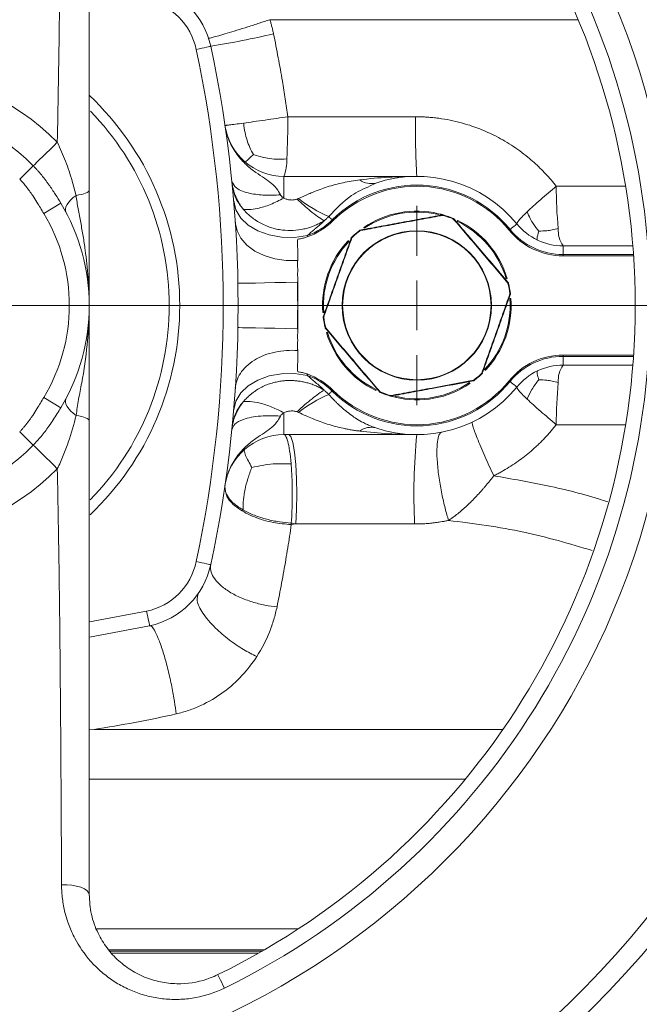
# Model space of a CAD drawing. Header units: millimetres. Extents: x -78 to 912, y -456 to 879.
# Tile 24 of 27: x 795 to 858, y 599 to 698. Entities that reach past the tile are written whole.
import ezdxf

# ---------------------------------------------------------------- set-up
doc = ezdxf.new("R2010")
doc.units = ezdxf.units.MM

# ---------------------------------------------------------------- blocks, each defined once
blk = doc.blocks.new('SW_CENTERMARKSYMBOL_5')
at = {"color": 0, "linetype": 'Continuous', "lineweight": 0}
for p, q in [((0, 5), (0, 10.023)), ((0, 0), (0, 2.5)), ((-5, 0), (-10.023, 0)), ((0, 0), (-2.5, 0)), ((0, 0), (2.5, 0)), ((0, 0), (0, -2.5)), ((5, 0), (10.023, 0)), ((0, -5), (0, -10.023))]:
    blk.add_line(p, q, dxfattribs=at)
blk = doc.blocks.new('SW_CENTERMARKSYMBOL_7')
at = {"color": 0, "linetype": 'Continuous', "lineweight": 0}
blk.add_line((5, 0), (102.5, 0), dxfattribs=at)

msp = doc.modelspace()

# ---------------------------------------------------------------- linework, layer by layer
at = {"color": 8, "linetype": 'Continuous', "lineweight": 15}
for p, q in [((820.415, 698.079), (851.475, 698.079)), ((849.263, 681.307), (856.247, 681.307)), ((849.944, 674.429), (857.039, 674.429)), ((857.039, 664.186), (849.944, 664.186)), ((856.247, 657.307), (849.263, 657.307)), ((802.239, 637.442), (807.993, 638.528)), ((802.716, 626.628), (802.214, 626.594)), ((843.886, 626.628), (802.716, 626.628)), ((802.213, 621.628), (840.107, 621.628)), ((802.937, 606.55), (823.281, 606.55)), ((804.163, 604.429), (819.84, 604.429))]:
    msp.add_line(p, q, dxfattribs=at)
at = {"color": 7, "linetype": 'Continuous', "lineweight": 15}
for p, q in [((822.228, 688.307), (835.098, 688.307)), ((795.215, 682.029), (796.584, 683.369)), ((821.828, 680.123), (821.828, 682.307)), ((821.828, 682.307), (835.214, 682.307)), ((831.073, 681.63), (830.51, 681.338)), ((797.647, 678.571), (799.362, 679.6)), ((826.77, 677.834), (826.684, 677.92)), ((824.206, 676.347), (824.169, 676.205)), ((828.641, 676.167), (828.675, 676.13)), ((844.517, 676.886), (844.611, 676.963)), ((849.944, 675.307), (849.944, 674.429)), ((849.944, 675.307), (856.973, 675.307)), ((849.944, 674.429), (849.944, 674.307)), ((857.047, 674.307), (849.944, 674.307)), ((823.214, 671.76), (823.214, 671.648)), ((823.214, 671.648), (823.214, 669.307)), ((844.316, 672.027), (844.22, 671.999)), ((823.214, 669.307), (823.214, 666.966)), ((823.193, 666.969), (823.214, 666.966)), ((823.214, 666.966), (823.214, 666.855)), ((849.944, 664.307), (857.047, 664.307)), ((849.944, 664.307), (849.944, 664.186)), ((849.944, 664.186), (849.944, 663.307)), ((856.973, 663.307), (849.944, 663.307)), ((824.169, 662.41), (824.206, 662.268)), ((844.611, 661.652), (844.517, 661.728)), ((826.684, 660.695), (826.77, 660.781)), ((832.574, 660.234), (832.56, 660.186)), ((799.362, 659.015), (797.647, 660.044)), ((821.828, 656.307), (821.828, 658.492)), ((796.584, 655.246), (795.215, 656.585)), ((835.214, 656.307), (821.828, 656.307)), ((823.024, 647.307), (822.569, 647.24)), ((834.997, 647.307), (823.024, 647.307)), ((808.306, 637.061), (802.241, 635.922)), ((804.271, 604.307), (819.63, 604.307)), ((819.281, 604.107), (804.424, 604.107))]:
    msp.add_line(p, q, dxfattribs=at)
at = {"color": 7, "linetype": 'Continuous', "lineweight": 15, "flags": 128}
for points in [[(812.993, 695.087), (813.279, 695.148), (813.554, 695.207), (813.808, 695.261), (814.03, 695.308), (814.213, 695.347), (814.348, 695.376), (814.432, 695.394), (814.46, 695.4)], [(796.584, 683.369), (796.73, 683.511), (796.945, 683.722), (797.219, 683.991), (797.542, 684.306), (797.897, 684.654), (798.271, 685.02), (798.645, 685.386), (799.004, 685.737)], [(799.869, 678.703), (799.818, 678.863), (799.822, 679.047), (799.88, 679.251), (799.991, 679.47), (800.153, 679.699), (800.361, 679.932), (800.61, 680.164), (800.895, 680.389)], [(800.895, 680.389), (801.18, 680.431), (801.439, 680.481), (801.667, 680.539), (801.859, 680.603), (802.012, 680.673), (802.123, 680.747), (802.191, 680.823), (802.214, 680.901)], [(816.77, 679.827), (816.99, 678.934), (817.487, 678.108), (818.238, 677.39), (819.205, 676.813), (820.342, 676.405), (821.596, 676.186), (822.904, 676.166), (824.206, 676.347)], [(826.684, 677.92), (826.636, 677.969), (826.589, 678.016), (826.544, 678.062), (826.5, 678.106), (826.459, 678.148), (826.419, 678.188), (826.381, 678.226), (826.346, 678.262)], [(837.409, 678.55), (837.409, 678.548), (837.407, 678.543), (837.405, 678.534), (837.402, 678.522), (837.399, 678.507), (837.395, 678.49), (837.391, 678.472), (837.386, 678.453)], [(837.821, 678.431), (837.825, 678.431), (837.829, 678.429), (837.833, 678.425), (837.837, 678.419), (837.841, 678.412), (837.846, 678.403), (837.85, 678.392), (837.854, 678.381)], [(837.854, 678.381), (837.857, 678.391), (837.859, 678.401), (837.862, 678.409), (837.864, 678.416), (837.865, 678.422), (837.867, 678.426), (837.867, 678.428), (837.868, 678.429)], [(838.889, 678.013), (838.893, 678.023), (838.897, 678.033), (838.9, 678.04), (838.903, 678.047), (838.905, 678.052), (838.907, 678.056), (838.908, 678.059), (838.908, 678.06)], [(816.935, 677.649), (817.105, 676.835), (817.499, 676.068), (818.103, 675.377), (818.891, 674.789), (819.835, 674.326), (820.898, 674.007), (822.039, 673.844), (823.214, 673.843)], [(829.866, 677.159), (829.867, 677.158), (829.87, 677.153), (829.876, 677.145), (829.883, 677.135), (829.891, 677.123), (829.901, 677.108), (829.911, 677.093), (829.922, 677.077)], [(838.889, 678.013), (838.899, 678.02), (838.908, 678.025), (838.917, 678.03), (838.925, 678.033), (838.932, 678.034), (838.938, 678.035), (838.942, 678.034), (838.945, 678.032)], [(839.297, 677.774), (839.305, 677.792), (839.313, 677.809), (839.321, 677.824), (839.327, 677.838), (839.333, 677.849), (839.337, 677.857), (839.339, 677.863), (839.34, 677.864)], [(844.611, 676.963), (844.765, 677.088), (844.901, 677.198), (845.018, 677.294), (845.116, 677.374), (845.192, 677.436), (845.248, 677.481), (845.281, 677.509), (845.293, 677.518)], [(828.616, 676.128), (828.618, 676.131), (828.622, 676.133), (828.627, 676.135), (828.634, 676.135), (828.643, 676.135), (828.653, 676.134), (828.664, 676.133), (828.675, 676.13)], [(829.523, 676.901), (829.52, 676.9), (829.517, 676.896), (829.515, 676.891), (829.513, 676.884), (829.512, 676.876), (829.511, 676.866), (829.511, 676.855), (829.511, 676.843)], [(828.307, 675.83), (828.308, 675.829), (828.312, 675.825), (828.319, 675.819), (828.328, 675.81), (828.339, 675.8), (828.352, 675.788), (828.365, 675.775), (828.38, 675.761)], [(817.194, 671.539), (817.309, 671.541), (817.65, 671.547), (818.205, 671.557), (818.951, 671.57), (819.86, 671.586), (820.897, 671.605), (822.022, 671.625), (823.193, 671.646)], [(844.392, 671.558), (844.4, 671.567), (844.406, 671.576), (844.412, 671.584), (844.416, 671.591), (844.419, 671.598), (844.421, 671.603), (844.421, 671.608), (844.419, 671.611)], [(844.591, 670.478), (844.601, 670.472), (844.611, 670.466), (844.619, 670.461), (844.626, 670.456), (844.631, 670.451), (844.634, 670.446), (844.636, 670.442), (844.635, 670.438)], [(844.588, 670.005), (844.607, 670.006), (844.626, 670.008), (844.643, 670.009), (844.658, 670.01), (844.671, 670.011), (844.68, 670.012), (844.685, 670.012), (844.687, 670.012)], [(825.74, 668.602), (825.742, 668.602), (825.747, 668.603), (825.757, 668.604), (825.769, 668.604), (825.784, 668.606), (825.801, 668.607), (825.82, 668.608), (825.839, 668.61)], [(825.792, 668.176), (825.791, 668.173), (825.793, 668.169), (825.796, 668.164), (825.801, 668.159), (825.808, 668.154), (825.816, 668.148), (825.826, 668.142), (825.836, 668.137)], [(817.194, 667.076), (817.309, 667.074), (817.65, 667.068), (818.205, 667.058), (818.951, 667.044), (819.86, 667.028), (820.897, 667.01), (822.022, 666.99), (823.193, 666.969)], [(826.008, 667.004), (826.006, 667.007), (826.006, 667.011), (826.008, 667.017), (826.011, 667.023), (826.015, 667.031), (826.021, 667.039), (826.028, 667.048), (826.035, 667.057)], [(816.77, 658.788), (816.99, 659.681), (817.487, 660.506), (818.238, 661.225), (819.205, 661.802), (820.342, 662.21), (821.596, 662.429), (822.904, 662.448), (824.206, 662.268)], [(841.752, 662.484), (841.763, 662.482), (841.774, 662.48), (841.784, 662.479), (841.793, 662.479), (841.8, 662.48), (841.805, 662.482), (841.809, 662.484), (841.811, 662.487)], [(841.752, 662.484), (841.759, 662.476), (841.766, 662.469), (841.772, 662.463), (841.777, 662.458), (841.781, 662.454), (841.784, 662.45), (841.786, 662.449), (841.786, 662.448)], [(842.048, 662.853), (842.062, 662.84), (842.075, 662.827), (842.088, 662.815), (842.099, 662.805), (842.108, 662.796), (842.115, 662.79), (842.119, 662.786), (842.12, 662.784)], [(840.505, 661.538), (840.516, 661.522), (840.526, 661.506), (840.536, 661.492), (840.545, 661.479), (840.552, 661.469), (840.557, 661.462), (840.56, 661.457), (840.561, 661.455)], [(840.916, 661.772), (840.916, 661.76), (840.916, 661.749), (840.915, 661.739), (840.914, 661.73), (840.912, 661.723), (840.91, 661.718), (840.907, 661.715), (840.904, 661.713)], [(840.916, 661.772), (840.922, 661.763), (840.928, 661.755), (840.934, 661.748), (840.938, 661.742), (840.941, 661.738), (840.944, 661.734), (840.946, 661.732), (840.946, 661.732)], [(845.293, 661.097), (845.281, 661.106), (845.248, 661.133), (845.192, 661.178), (845.116, 661.241), (845.018, 661.32), (844.901, 661.416), (844.765, 661.527), (844.611, 661.652)], [(826.346, 660.353), (826.381, 660.389), (826.419, 660.427), (826.459, 660.467), (826.5, 660.509), (826.544, 660.553), (826.589, 660.598), (826.636, 660.646), (826.684, 660.695)], [(831.087, 660.75), (831.088, 660.752), (831.091, 660.757), (831.095, 660.765), (831.1, 660.777), (831.107, 660.79), (831.114, 660.806), (831.122, 660.823), (831.131, 660.84)], [(831.482, 660.582), (831.485, 660.58), (831.489, 660.58), (831.495, 660.58), (831.502, 660.582), (831.51, 660.585), (831.519, 660.589), (831.528, 660.595), (831.539, 660.601)], [(832.574, 660.234), (832.577, 660.222), (832.582, 660.212), (832.586, 660.203), (832.59, 660.195), (832.594, 660.19), (832.598, 660.186), (832.602, 660.184), (832.606, 660.183)], [(799.869, 659.911), (799.818, 659.752), (799.822, 659.568), (799.88, 659.364), (799.991, 659.145), (800.153, 658.916), (800.361, 658.682), (800.61, 658.45), (800.895, 658.225)], [(833.041, 660.162), (833.037, 660.143), (833.032, 660.125), (833.028, 660.108), (833.025, 660.093), (833.022, 660.081), (833.02, 660.072), (833.018, 660.066), (833.018, 660.064)], [(800.895, 658.225), (801.18, 658.184), (801.439, 658.133), (801.667, 658.076), (801.859, 658.012), (802.012, 657.942), (802.123, 657.868), (802.191, 657.791), (802.214, 657.713)], [(822.308, 656.307), (822.522, 656.103), (822.722, 655.503), (822.893, 654.55), (823.024, 653.307), (823.107, 651.86), (823.135, 650.307), (823.107, 648.754), (823.024, 647.307)], [(796.584, 655.246), (796.73, 655.103), (796.945, 654.893), (797.219, 654.624), (797.542, 654.309), (797.897, 653.96), (798.271, 653.595), (798.645, 653.228), (799.004, 652.877)], [(814.46, 643.215), (814.432, 643.221), (814.348, 643.239), (814.213, 643.268), (814.03, 643.306), (813.808, 643.354), (813.554, 643.408), (813.279, 643.467), (812.993, 643.528)], [(808.306, 637.061), (808.3, 637.089), (808.282, 637.173), (808.253, 637.308), (808.214, 637.491), (808.167, 637.713), (808.113, 637.966), (808.054, 638.242), (807.993, 638.528)], [(799.433, 610.971), (799.958, 610.973), (800.472, 610.932), (800.953, 610.851), (801.379, 610.734), (801.732, 610.585), (801.995, 610.411), (802.158, 610.22), (802.214, 610.02)], [(815.831, 600.581), (815.689, 600.87), (815.56, 601.134), (815.446, 601.368), (815.349, 601.566), (815.271, 601.725), (815.214, 601.841), (815.18, 601.912), (815.168, 601.935)]]:
    msp.add_lwpolyline(points, dxfattribs=at)
at = {"color": 7, "linetype": 'Continuous', "lineweight": 15}
for centre, radius in [((782.214, 669.307), 100), ((782.214, 669.307), 79), ((835.214, 669.307), 7.523), ((835.214, 669.307), 7.473)]:
    msp.add_circle(centre, radius, dxfattribs=at)
for centre, radius, start, end in [((782.214, 669.307), 98, 0, 266.33888), ((782.214, 669.307), 76.508, 296.06522, 63.93478), ((782.214, 669.307), 75, 296.06522, 63.93478), ((806.636, 693.73), 8, 12.04854, 77.95146), ((806.636, 693.73), 6.5, 12.04854, 77.95146), ((797.51, 797.597), 103.593, 279.41719, 282.98394), ((692.214, 669.307), 123.5, 347.95146, 12.04854), ((692.214, 669.307), 125, 347.95146, 12.04854), ((782.214, 669.307), 23.492, 44.37777, 135.62223), ((782.214, 669.307), 20.106, 44.37777, 135.62223), ((754.599, 688.049), 67.629, 356.62232, 0.21866), ((913.184, 686.808), 78.101, 178.89991, 183.3035), ((821.828, 688.307), 6, 188.33949, 270), ((817.951, 683.832), 4.166, 338.53583, 3.20328), ((835.214, 669.307), 13, 39.16671, 108.57098), ((835.214, 669.307), 12.121, 39.16671, 134.72225), ((835.214, 669.307), 12, 39.16671, 134.72225), ((830.61, 683.42), 1.848, 232.36857, 284.53026), ((888.985, 681.051), 39.724, 179.63088, 185.76001), ((831.595, 690.597), 13.406, 231.73822, 246.9478), ((782.214, 669.307), 20, 329.0269, 30.9731), ((782.214, 669.307), 18, 329.0269, 30.9731), ((835.214, 669.307), 9.5, 76.63702, 124.25577), ((835.214, 669.307), 9.4, 76.63702, 124.25577), ((837.84, 678.333), 0.1, 73.77773, 100.44639), ((835.214, 669.307), 9.45, 67.11505, 73.77773), ((835.214, 669.307), 9.5, 67.11505, 73.77773), ((838.869, 677.967), 0.1, 40.44639, 67.11505), ((821.844, 682.807), 7, 289.39714, 314.72225), ((821.844, 682.807), 6.879, 290.08035, 314.72225), ((835.214, 669.307), 9.4, 16.63702, 64.25577), ((835.214, 669.307), 9.5, 16.63702, 64.25577), ((849.944, 681.307), 6, 219.16671, 270), ((852.196, 676.87), 2.741, 175.92739, 214.7611), ((828.71, 676.094), 0.1, 133.77773, 160.44639), ((835.214, 669.307), 9.5, 127.11505, 133.77773), ((835.214, 669.307), 9.45, 127.11505, 133.77773), ((829.541, 676.803), 0.1, 100.44639, 127.11505), ((859.118, 699.275), 37.145, 217.07358, 217.15071), ((849.944, 681.307), 7, 219.16671, 270), ((849.944, 681.307), 6.879, 219.16671, 270), ((835.214, 669.307), 9.5, 136.63702, 184.25577), ((835.214, 669.307), 9.4, 136.63702, 184.25577), ((821.844, 682.807), 11.243, 276.89082, 276.99799), ((851.565, 642.442), 29.987, 103.74441, 103.83995), ((835.214, 669.307), 9.45, 7.11505, 13.77773), ((844.343, 671.546), 0.1, 13.77773, 40.44639), ((835.214, 669.307), 9.5, 7.11505, 13.77773), ((841.256, 697.374), 27.102, 277.06872, 277.17443), ((844.541, 670.472), 0.1, 340.44639, 7.11505), ((782.214, 669.307), 98, 273.66112, 0), ((835.214, 669.307), 9.4, 316.63702, 4.25577), ((835.214, 669.307), 9.5, 316.63702, 4.25577), ((825.886, 668.143), 0.1, 160.44639, 187.11505), ((829.934, 635.139), 33.251, 97.0785, 97.16465), ((835.214, 669.307), 9.5, 187.11505, 193.77773), ((835.214, 669.307), 9.45, 187.11505, 193.77773), ((819.921, 691.858), 25.544, 283.73635, 283.84851), ((826.084, 667.069), 0.1, 193.77773, 220.44639), ((808.534, 725.567), 61.543, 286.5956, 286.68871), ((835.214, 669.307), 9.5, 196.63702, 244.25577), ((835.214, 669.307), 9.4, 196.63702, 244.25577), ((849.944, 657.307), 7, 90, 140.83329), ((849.944, 657.307), 6.879, 90, 140.83329), ((849.944, 657.307), 6, 90, 140.83329), ((852.196, 661.745), 2.741, 145.23821, 184.07318), ((821.844, 655.807), 7, 45.27775, 70.60286), ((821.844, 655.807), 6.879, 45.27775, 69.91965), ((835.214, 669.307), 9.45, 307.11505, 313.77773), ((835.214, 669.307), 9.5, 307.11505, 313.77773), ((841.717, 662.52), 0.1, 313.77773, 340.44639), ((835.214, 669.307), 12.121, 225.27775, 320.83329), ((835.214, 669.307), 12, 225.27775, 320.83329), ((835.214, 669.307), 9.5, 256.63702, 304.25577), ((835.214, 669.307), 9.4, 256.63702, 304.25577), ((840.886, 661.811), 0.1, 280.44639, 307.11505), ((888.986, 657.563), 39.724, 174.24003, 180.36908), ((831.594, 648.019), 13.404, 113.05136, 128.26262), ((835.214, 669.307), 13, 251.42902, 320.83329), ((831.558, 660.647), 0.1, 220.44639, 247.11505), ((864.873, 646.506), 36.192, 157.07993, 157.1591), ((835.214, 669.307), 9.5, 247.11505, 253.77773), ((835.214, 669.307), 9.45, 247.11505, 253.77773), ((832.588, 660.282), 0.1, 253.77773, 280.44639), ((821.828, 650.307), 6, 90, 171.66051), ((830.61, 655.195), 1.848, 75.46795, 127.63321), ((894.611, 650.374), 59.693, 174.2957, 182.94501), ((782.214, 669.307), 20.106, 224.37777, 315.62223), ((782.214, 669.307), 23.492, 224.37777, 315.62223), ((806.636, 644.885), 6.5, 282.04854, 347.95146), ((806.636, 644.885), 8, 282.04854, 347.95146)]:
    msp.add_arc(centre, radius, start, end, dxfattribs=at)
at = {"color": 8, "linetype": 'Continuous', "lineweight": 15}
for radius, start, end in [(29.121, 0, 46.55372), (28.061, 0, 44.18129), (29.121, 313.66615, 0), (28.061, 315.77858, 0)]:
    msp.add_arc((782.214, 669.307), radius, start, end, dxfattribs=at)
at = {"color": 7, "linetype": 'Continuous', "lineweight": 15}
for points, knots in [([(799.004, 685.737), (799.041, 687.527), (799.075, 689.303), (799.135, 692.839), (799.162, 694.599), (799.234, 699.865), (799.271, 703.357), (799.333, 710.32), (799.358, 713.792), (799.4, 720.725), (799.418, 724.186), (799.433, 727.643)], [0, 0, 0, 0, 0.125, 0.125, 0.25, 0.25, 0.5, 0.5, 0.75, 0.75, 1, 1, 1, 1]), ([(802.214, 728.595), (802.214, 720.76), (802.214, 710.305), (802.214, 697.11), (802.214, 689.11), (802.214, 683.636), (802.214, 680.901)], [0, 0, 0, 0, 0.499248, 0.666257, 0.833254, 1, 1, 1, 1]), ([(820.415, 698.079), (820.068, 697.965), (819.704, 697.846), (818.959, 697.605), (818.578, 697.483), (817.824, 697.243), (817.451, 697.126), (816.741, 696.905), (816.404, 696.801), (815.792, 696.617), (815.516, 696.535), (815.044, 696.399), (814.848, 696.345), (814.539, 696.263), (814.426, 696.237), (814.278, 696.208), (814.243, 696.207), (814.24, 696.215)], [0, 0, 0, 0, 0.125, 0.125, 0.25, 0.25, 0.375, 0.375, 0.5, 0.5, 0.625, 0.625, 0.75, 0.75, 0.875, 0.875, 1, 1, 1, 1]), ([(820.415, 698.079), (820.451, 697.962), (820.523, 697.727), (820.619, 697.371), (820.708, 697.013), (820.759, 696.773), (820.785, 696.652)], [0, 0, 0, 0, 0.249891, 0.49975, 0.749734, 1, 1, 1, 1]), ([(820.785, 696.652), (820.866, 696.251), (821.027, 695.452), (821.255, 694.257), (821.471, 693.073), (821.71, 691.691), (821.967, 690.104), (822.141, 688.906), (822.228, 688.307)], [0, 0, 0, 0, 0.145064, 0.28864, 0.430741, 0.571376, 0.785623, 1, 1, 1, 1]), ([(817.777, 687.671), (818.091, 687.714), (818.437, 687.762), (819.166, 687.864), (819.55, 687.919), (820.327, 688.03), (820.72, 688.087), (821.49, 688.199), (821.867, 688.254), (822.228, 688.307)], [0, 0, 0, 0, 0.25, 0.25, 0.5, 0.5, 0.75, 0.75, 1, 1, 1, 1]), ([(835.098, 688.307), (835.235, 688.306), (835.502, 688.303), (835.89, 688.29), (836.335, 688.266), (836.844, 688.224), (837.616, 688.134), (838.575, 687.973), (839.899, 687.661), (841.38, 687.18), (843.073, 686.439), (844.768, 685.474), (846.092, 684.507), (847.025, 683.708), (847.624, 683.148), (848.196, 682.561), (848.746, 681.95), (849.09, 681.522), (849.263, 681.307)], [0, 0, 0, 0, 0.025128, 0.048854, 0.071189, 0.106685, 0.142381, 0.213538, 0.284794, 0.39155, 0.498632, 0.62343, 0.748758, 0.798945, 0.849065, 0.899216, 0.949496, 1, 1, 1, 1]), ([(815.892, 687.437), (815.892, 687.434), (815.926, 687.435), (816.073, 687.449), (816.187, 687.462), (816.501, 687.5), (816.701, 687.526), (817.182, 687.589), (817.464, 687.627), (817.777, 687.671)], [0, 0, 0, 0, 0.25, 0.25, 0.5, 0.5, 0.75, 0.75, 1, 1, 1, 1]), ([(821.477, 680.442), (821.251, 680.912), (820.984, 681.264), (820.366, 681.774), (820.128, 681.939), (819.596, 682.293), (819.301, 682.483), (818.677, 682.927), (818.348, 683.183), (817.697, 683.788), (817.374, 684.139), (816.79, 684.942), (816.529, 685.394), (816.222, 686.129), (816.133, 686.383), (816.024, 686.772), (815.992, 686.904), (815.95, 687.103), (815.937, 687.169), (815.919, 687.27), (815.913, 687.303), (815.905, 687.353), (815.902, 687.37), (815.897, 687.403), (815.894, 687.42), (815.892, 687.437)], [0, 0, 0, 0, 0.25, 0.25, 0.375, 0.375, 0.5, 0.5, 0.625, 0.625, 0.75, 0.75, 0.875, 0.875, 0.9375, 0.9375, 0.96875, 0.96875, 0.984375, 0.984375, 0.992188, 0.992188, 0.996094, 0.996094, 1, 1, 1, 1]), ([(799.004, 685.737), (799.295, 685.101), (799.881, 683.814), (800.462, 682.029), (800.766, 680.879), (800.895, 680.389)], [0, 0, 0, 0, 0.360179, 0.72777, 1, 1, 1, 1]), ([(822.111, 684.065), (821.765, 684.045), (821.112, 684.009), (819.954, 684.136), (819.218, 684.365), (818.754, 684.509)], [0, 0, 0, 0, 0.294005, 0.554757, 1, 1, 1, 1]), ([(796.584, 683.369), (796.652, 683.299), (796.789, 683.158), (796.989, 682.94), (797.187, 682.714), (797.383, 682.48), (797.578, 682.238), (797.771, 681.988), (797.964, 681.73), (798.318, 681.239), (798.793, 680.533), (799.178, 679.902), (799.362, 679.6)], [0, 0, 0, 0, 0.061786, 0.124324, 0.187822, 0.252439, 0.318288, 0.385452, 0.453985, 0.523925, 0.772556, 1, 1, 1, 1]), ([(797.647, 678.571), (797.418, 678.946), (797.049, 679.55), (796.569, 680.312), (796.202, 680.84), (795.873, 681.275), (795.549, 681.671), (795.324, 681.913), (795.215, 682.029)], [0, 0, 0, 0, 0.311128, 0.500911, 0.637751, 0.766393, 0.887055, 1, 1, 1, 1]), ([(835.214, 682.307), (835.183, 682.307), (835.154, 682.307), (835.094, 682.307), (835.004, 682.307), (834.795, 682.306), (834.615, 682.304), (834.256, 682.298), (834.017, 682.293), (833.3, 682.271), (832.821, 682.25), (831.387, 682.163), (830.433, 682.076), (829.481, 681.956)], [0, 0, 0, 0, 0.015625, 0.015625, 0.03125, 0.0625, 0.125, 0.125, 0.25, 0.25, 0.5, 0.5, 1, 1, 1, 1]), ([(817.751, 678.986), (817.711, 679.037), (817.624, 679.146), (817.493, 679.327), (817.349, 679.544), (817.182, 679.829), (817.011, 680.175), (816.856, 680.566), (816.733, 680.97), (816.639, 681.387), (816.603, 681.676), (816.586, 681.818)], [0, 0, 0, 0, 0.061945, 0.134426, 0.217009, 0.314729, 0.456579, 0.592041, 0.723291, 0.864399, 1, 1, 1, 1]), ([(816.586, 681.818), (816.694, 681.572), (816.917, 681.062), (818.236, 680.58), (819.849, 680.369), (820.948, 680.418), (821.477, 680.442)], [0, 0, 0, 0, 0.270943, 0.562256, 0.789059, 1, 1, 1, 1]), ([(817.751, 678.986), (817.691, 679.054), (817.331, 679.466), (816.838, 680.278), (816.69, 681.086), (816.621, 681.468)], [0, 0, 0, 0, 0.09426, 0.572148, 1, 1, 1, 1]), ([(823.293, 680.071), (823.4, 680.121), (823.607, 680.218), (823.908, 680.355), (824.19, 680.48), (824.453, 680.593), (824.878, 680.771), (825.452, 680.996), (826.216, 681.259), (826.983, 681.484), (827.793, 681.678), (828.621, 681.837), (829.192, 681.916), (829.481, 681.956)], [0, 0, 0, 0, 0.053392, 0.103487, 0.150287, 0.193792, 0.234003, 0.361309, 0.477365, 0.608155, 0.733149, 0.865165, 1, 1, 1, 1]), ([(846.329, 678.738), (846.519, 678.92), (846.733, 679.118), (847.192, 679.535), (847.438, 679.754), (848.202, 680.421), (848.744, 680.879), (849.263, 681.307)], [0, 0, 0, 0, 0.25, 0.25, 0.5, 0.5, 1, 1, 1, 1]), ([(800.895, 680.389), (800.921, 680.164), (800.956, 679.938), (801.03, 679.485), (801.07, 679.258), (801.193, 678.576), (801.279, 678.118), (801.447, 677.198), (801.528, 676.736), (801.68, 675.812), (801.75, 675.35), (801.942, 673.961), (802.043, 673.032), (802.145, 671.636), (802.171, 671.171), (802.205, 670.239), (802.214, 669.771), (802.214, 669.307)], [0, 0, 0, 0, 0.0625, 0.0625, 0.125, 0.125, 0.25, 0.25, 0.375, 0.375, 0.5, 0.5, 0.75, 0.75, 0.875, 0.875, 1, 1, 1, 1]), ([(802.214, 680.901), (802.214, 680.059), (802.214, 678.042), (802.214, 674.858), (802.214, 671.89), (802.214, 670.048), (802.214, 669.316), (802.214, 669.307)], [0, 0, 0, 0, 0.21163, 0.506788, 0.803578, 0.99779, 1, 1, 1, 1]), ([(821.828, 680.123), (821.372, 679.891), (820.441, 679.418), (819.226, 679.072), (818.296, 678.934), (817.93, 678.969), (817.751, 678.986)], [0, 0, 0, 0, 0.274724, 0.561046, 0.785019, 1, 1, 1, 1]), ([(821.477, 680.442), (821.487, 680.424), (821.507, 680.385), (821.55, 680.33), (821.603, 680.275), (821.668, 680.222), (821.73, 680.179), (821.785, 680.146), (821.814, 680.13), (821.828, 680.123)], [0, 0, 0, 0, 0.135905, 0.28106, 0.437878, 0.606019, 0.79946, 0.903359, 1, 1, 1, 1]), ([(823.156, 680.014), (823.047, 679.974), (822.935, 679.949), (822.703, 679.923), (822.581, 679.922), (822.402, 679.937), (822.341, 679.945), (822.227, 679.966), (822.173, 679.979), (822.018, 680.025), (821.922, 680.067), (821.828, 680.123)], [0, 0, 0, 0, 0.25, 0.25, 0.5, 0.5, 0.625, 0.625, 0.75, 0.75, 1, 1, 1, 1]), ([(823.156, 680.014), (823.18, 680.023), (823.226, 680.04), (823.271, 680.061), (823.293, 680.071)], [0, 0, 0, 0, 0.512136, 1, 1, 1, 1]), ([(825.88, 677.833), (825.442, 678.119), (824.66, 678.629), (823.615, 679.591), (823.156, 680.014)], [0, 0, 0, 0, 0.56, 1, 1, 1, 1]), ([(825.88, 677.833), (825.809, 677.79), (825.668, 677.705), (825.45, 677.587), (825.229, 677.477), (825.003, 677.377), (824.774, 677.285), (824.543, 677.203), (824.309, 677.129), (824.074, 677.065), (823.566, 676.945), (822.764, 676.84), (821.832, 676.87), (821.12, 676.986), (820.606, 677.116), (820.094, 677.297), (819.565, 677.542), (819.118, 677.806), (818.795, 678.029), (818.525, 678.236), (818.252, 678.468), (817.979, 678.732), (817.824, 678.905), (817.751, 678.986)], [0, 0, 0, 0, 0.027706, 0.055306, 0.082789, 0.11015, 0.137382, 0.16448, 0.191438, 0.218252, 0.244917, 0.363197, 0.482571, 0.550085, 0.602158, 0.65918, 0.73097, 0.797877, 0.835242, 0.865495, 0.91547, 0.960407, 1, 1, 1, 1]), ([(826.346, 678.262), (826.279, 678.196), (826.129, 678.047), (825.969, 677.909), (825.88, 677.833)], [0, 0, 0, 0, 0.443494, 1, 1, 1, 1]), ([(837.854, 678.381), (837.171, 678.257), (836.482, 678.131), (835.087, 677.876), (834.385, 677.747), (832.976, 677.487), (832.272, 677.357), (830.88, 677.098), (830.193, 676.97), (829.511, 676.843)], [0, 0, 0, 0, 0.25, 0.25, 0.5, 0.5, 0.75, 0.75, 1, 1, 1, 1]), ([(829.523, 676.901), (830.202, 677.027), (830.885, 677.153), (832.264, 677.407), (832.959, 677.535), (834.365, 677.794), (835.064, 677.923), (836.455, 678.179), (837.142, 678.306), (837.821, 678.431)], [0, 0, 0, 0, 0.25, 0.25, 0.5, 0.5, 0.75, 0.75, 1, 1, 1, 1]), ([(837.409, 678.55), (837.5, 678.528), (837.633, 678.495), (837.751, 678.462), (837.79, 678.451)], [0, 0, 0, 0, 0.6758835, 1, 1, 1, 1]), ([(845.293, 677.518), (845.262, 677.555), (845.32, 677.67), (845.577, 677.977), (845.69, 678.101), (845.971, 678.391), (846.139, 678.557), (846.329, 678.738)], [0, 0, 0, 0, 0.5, 0.5, 0.75, 0.75, 1, 1, 1, 1]), ([(846.329, 678.738), (846.427, 678.507), (846.605, 678.084), (847.001, 677.421), (847.307, 677.033), (847.498, 676.791)], [0, 0, 0, 0, 0.311044, 0.569901, 1, 1, 1, 1]), ([(824.206, 676.347), (824.255, 676.396), (824.304, 676.444), (824.409, 676.541), (824.464, 676.591), (824.638, 676.744), (824.764, 676.85), (824.97, 677.022), (825.041, 677.082), (825.188, 677.206), (825.263, 677.27), (825.508, 677.482), (825.695, 677.652), (825.88, 677.833)], [0, 0, 0, 0, 0.125, 0.125, 0.25, 0.25, 0.5, 0.5, 0.625, 0.625, 0.75, 0.75, 1, 1, 1, 1]), ([(844.392, 671.558), (843.941, 672.088), (843.487, 672.623), (842.569, 673.703), (842.102, 674.252), (841.175, 675.34), (840.714, 675.879), (839.798, 676.951), (839.341, 677.485), (838.889, 678.013)], [0, 0, 0, 0, 0.25, 0.25, 0.5, 0.5, 0.75, 0.75, 1, 1, 1, 1]), ([(838.945, 678.032), (839.059, 677.898), (839.65, 677.205), (840.748, 675.918), (842.485, 673.88), (843.698, 672.457), (844.419, 671.611)], [0, 0, 0, 0, 0.063872, 0.330237, 0.601969, 1, 1, 1, 1]), ([(849.462, 677.065), (849.251, 677.011), (848.86, 676.91), (848.192, 676.812), (847.766, 676.799), (847.498, 676.791)], [0, 0, 0, 0, 0.301679, 0.560202, 1, 1, 1, 1]), ([(824.169, 676.205), (824.106, 676.184), (823.981, 676.142), (823.791, 676.09), (823.6, 676.046), (823.408, 676.011), (823.278, 675.995), (823.214, 675.987)], [0, 0, 0, 0, 0.201706, 0.402142, 0.601723, 0.800869, 1, 1, 1, 1]), ([(825.792, 668.176), (826.023, 668.828), (826.257, 669.487), (826.727, 670.809), (826.963, 671.474), (827.439, 672.813), (827.679, 673.489), (828.151, 674.818), (828.384, 675.476), (828.616, 676.128)], [0, 0, 0, 0, 0.25, 0.25, 0.5, 0.5, 0.75, 0.75, 1, 1, 1, 1]), ([(828.675, 676.13), (828.441, 675.475), (828.205, 674.815), (827.729, 673.479), (827.487, 672.8), (827.009, 671.454), (826.772, 670.785), (826.302, 669.455), (826.068, 668.792), (825.836, 668.137)], [0, 0, 0, 0, 0.25, 0.25, 0.5, 0.5, 0.75, 0.75, 1, 1, 1, 1]), ([(828.583, 676.11), (828.584, 676.111), (828.595, 676.123), (828.613, 676.14), (828.633, 676.159), (828.64, 676.166), (828.641, 676.166), (828.641, 676.167)], [0, 0, 0, 0, 0.037657, 0.364724, 0.693103, 0.917589, 1, 1, 1, 1]), ([(847.498, 676.791), (847.421, 676.518), (847.283, 676.026), (847.343, 675.931), (847.369, 675.888)], [0, 0, 0, 0, 0.553802, 1, 1, 1, 1]), ([(823.214, 673.843), (823.214, 674.199), (823.214, 674.742), (823.213, 675.457), (823.213, 675.816), (823.214, 675.987)], [0, 0, 0, 0, 0.5, 0.762246, 1, 1, 1, 1]), ([(823.214, 671.76), (823.214, 671.815), (823.214, 671.922), (823.214, 672.08), (823.214, 672.231), (823.213, 672.375), (823.213, 672.513), (823.214, 672.644), (823.214, 672.768), (823.214, 672.938), (823.213, 673.152), (823.213, 673.401), (823.213, 673.634), (823.213, 673.773), (823.214, 673.843)], [0, 0, 0, 0, 0.070618, 0.13893, 0.2049318, 0.2686069, 0.3299554, 0.3889865, 0.4456923, 0.5000673, 0.6269434, 0.7529671, 0.877654, 1, 1, 1, 1]), ([(844.421, 671.648), (844.421, 671.647), (844.425, 671.631), (844.431, 671.607), (844.438, 671.58), (844.44, 671.571), (844.44, 671.57), (844.44, 671.57)], [0, 0, 0, 0, 0.037572, 0.364678, 0.693088, 0.917591, 1, 1, 1, 1]), ([(841.752, 662.484), (841.986, 663.139), (842.222, 663.8), (842.698, 665.135), (842.94, 665.814), (843.418, 667.161), (843.655, 667.83), (844.126, 669.159), (844.36, 669.822), (844.591, 670.478)], [0, 0, 0, 0, 0.25, 0.25, 0.5, 0.5, 0.75, 0.75, 1, 1, 1, 1]), ([(844.635, 670.438), (844.404, 669.787), (844.17, 669.128), (843.7, 667.806), (843.464, 667.141), (842.989, 665.801), (842.749, 665.125), (842.276, 663.796), (842.043, 663.139), (841.811, 662.487)], [0, 0, 0, 0, 0.25, 0.25, 0.5, 0.5, 0.75, 0.75, 1, 1, 1, 1]), ([(802.214, 669.307), (802.214, 669.297), (802.214, 669.238), (802.213, 668.928), (802.194, 667.622), (802.026, 665.075), (801.617, 662.233), (801.138, 659.852), (800.976, 658.766), (800.895, 658.225)], [0, 0, 0, 0, 0.002807, 0.015867, 0.083131, 0.353528, 0.700257, 0.850537, 1, 1, 1, 1]), ([(802.214, 669.307), (802.214, 669.299), (802.214, 668.566), (802.214, 666.725), (802.214, 663.756), (802.214, 660.573), (802.214, 658.556), (802.214, 657.713)], [0, 0, 0, 0, 0.002213, 0.196424, 0.493214, 0.788372, 1, 1, 1, 1]), ([(823.214, 664.772), (823.214, 664.811), (823.213, 664.889), (823.213, 665.014), (823.213, 665.146), (823.213, 665.284), (823.213, 665.427), (823.213, 665.575), (823.214, 665.755), (823.213, 665.975), (823.213, 666.244), (823.214, 666.54), (823.214, 666.747), (823.214, 666.855)], [0, 0, 0, 0, 0.069504, 0.139992, 0.211196, 0.282931, 0.355001, 0.427364, 0.500062, 0.611137, 0.731495, 0.861127, 1, 1, 1, 1]), ([(826.007, 666.966), (826.006, 666.968), (826.002, 666.984), (825.996, 667.008), (825.989, 667.034), (825.987, 667.044), (825.987, 667.045), (825.987, 667.045)], [0, 0, 0, 0, 0.0377516, 0.3646732, 0.6931745, 0.9175978, 1, 1, 1, 1]), ([(831.482, 660.582), (831.033, 661.109), (830.58, 661.64), (829.67, 662.708), (829.212, 663.245), (828.29, 664.327), (827.825, 664.873), (826.91, 665.946), (826.457, 666.477), (826.008, 667.004)], [0, 0, 0, 0, 0.25, 0.25, 0.5, 0.5, 0.75, 0.75, 1, 1, 1, 1]), ([(826.035, 667.057), (826.486, 666.526), (826.94, 665.991), (827.858, 664.911), (828.325, 664.362), (829.252, 663.275), (829.713, 662.735), (830.63, 661.663), (831.086, 661.129), (831.539, 660.601)], [0, 0, 0, 0, 0.25, 0.25, 0.5, 0.5, 0.75, 0.75, 1, 1, 1, 1]), ([(823.214, 664.772), (822.853, 664.797), (822.477, 664.799), (821.715, 664.75), (821.329, 664.699), (820.569, 664.538), (820.196, 664.428), (819.489, 664.154), (819.154, 663.989), (818.546, 663.613), (818.273, 663.402), (817.801, 662.951), (817.603, 662.71), (817.284, 662.216), (817.165, 661.962), (816.998, 661.459), (816.951, 661.208), (816.935, 660.966)], [0, 0, 0, 0, 0.125, 0.125, 0.25, 0.25, 0.375, 0.375, 0.5, 0.5, 0.625, 0.625, 0.75, 0.75, 0.875, 0.875, 1, 1, 1, 1]), ([(823.214, 662.627), (823.213, 662.798), (823.213, 663.158), (823.214, 663.873), (823.214, 664.416), (823.214, 664.772)], [0, 0, 0, 0, 0.237748, 0.5, 1, 1, 1, 1]), ([(823.214, 662.627), (823.278, 662.619), (823.408, 662.604), (823.6, 662.568), (823.791, 662.525), (823.981, 662.473), (824.106, 662.431), (824.169, 662.41)], [0, 0, 0, 0, 0.199131, 0.398276, 0.597858, 0.798294, 1, 1, 1, 1]), ([(825.881, 660.781), (825.696, 660.962), (825.51, 661.13), (825.193, 661.406), (825.046, 661.528), (824.77, 661.759), (824.643, 661.866), (824.467, 662.021), (824.411, 662.071), (824.305, 662.17), (824.256, 662.218), (824.206, 662.268)], [0, 0, 0, 0, 0.25, 0.25, 0.5, 0.5, 0.75, 0.75, 0.875, 0.875, 1, 1, 1, 1]), ([(841.844, 662.504), (841.843, 662.503), (841.832, 662.492), (841.814, 662.474), (841.794, 662.455), (841.787, 662.449), (841.786, 662.448), (841.786, 662.448)], [0, 0, 0, 0, 0.037657, 0.364724, 0.693102, 0.917589, 1, 1, 1, 1]), ([(847.369, 662.727), (847.348, 662.706), (847.309, 662.667), (847.344, 662.377), (847.438, 662.038), (847.498, 661.824)], [0, 0, 0, 0, 0.298169, 0.557778, 1, 1, 1, 1]), ([(817.748, 659.625), (817.788, 659.672), (817.874, 659.771), (818.018, 659.923), (818.184, 660.088), (818.375, 660.262), (818.59, 660.442), (818.825, 660.619), (819.154, 660.844), (819.579, 661.09), (820.103, 661.329), (820.631, 661.508), (821.156, 661.636), (821.646, 661.713), (822.097, 661.751), (822.517, 661.759), (822.944, 661.74), (823.374, 661.693), (823.807, 661.616), (824.237, 661.51), (824.664, 661.374), (825.082, 661.207), (825.492, 661.012), (825.751, 660.858), (825.881, 660.781)], [0, 0, 0, 0, 0.022165, 0.047007, 0.074518, 0.104664, 0.137329, 0.171941, 0.206171, 0.273595, 0.338403, 0.399421, 0.460355, 0.518091, 0.563398, 0.609422, 0.656139, 0.70352, 0.751537, 0.800159, 0.849353, 0.899087, 0.949318, 1, 1, 1, 1]), ([(832.574, 660.234), (833.273, 660.361), (834.646, 660.611), (836.513, 660.954), (838.611, 661.342), (839.987, 661.598), (840.916, 661.772)], [0, 0, 0, 0, 0.254636, 0.500183, 0.662669, 1, 1, 1, 1]), ([(840.904, 661.713), (839.527, 661.459), (837.472, 661.08), (834.666, 660.563), (833.301, 660.311), (832.606, 660.183)], [0, 0, 0, 0, 0.499344, 0.74499, 1, 1, 1, 1]), ([(847.498, 661.824), (847.255, 661.519), (846.804, 660.954), (846.479, 660.216), (846.329, 659.876)], [0, 0, 0, 0, 0.540184, 1, 1, 1, 1]), ([(849.462, 661.55), (849.251, 661.604), (848.86, 661.704), (848.192, 661.802), (847.766, 661.816), (847.498, 661.824)], [0, 0, 0, 0, 0.301681, 0.560204, 1, 1, 1, 1]), ([(823.156, 658.601), (823.407, 658.839), (823.663, 659.075), (824.169, 659.521), (824.42, 659.732), (824.896, 660.113), (825.122, 660.283), (825.533, 660.571), (825.719, 660.689), (825.881, 660.781)], [0, 0, 0, 0, 0.25, 0.25, 0.5, 0.5, 0.75, 0.75, 1, 1, 1, 1]), ([(826.346, 660.353), (826.271, 660.429), (826.193, 660.504), (826.039, 660.646), (825.961, 660.714), (825.881, 660.781)], [0, 0, 0, 0, 0.5, 0.5, 1, 1, 1, 1]), ([(826.346, 660.353), (826.417, 660.274), (826.559, 660.116), (826.778, 659.884), (827.002, 659.655), (827.231, 659.43), (827.566, 659.114), (828.026, 658.709), (828.588, 658.273), (829.192, 657.864), (829.731, 657.554), (830.172, 657.34), (830.482, 657.205), (830.757, 657.094), (830.969, 657.021), (831.073, 656.984)], [0, 0, 0, 0, 0.052681, 0.105655, 0.158951, 0.212596, 0.266617, 0.390299, 0.522674, 0.629663, 0.766333, 0.845661, 0.884212, 0.942579, 1, 1, 1, 1]), ([(846.329, 659.876), (846.139, 660.058), (845.971, 660.223), (845.69, 660.513), (845.577, 660.638), (845.32, 660.945), (845.262, 661.059), (845.293, 661.097)], [0, 0, 0, 0, 0.25, 0.25, 0.5, 0.5, 1, 1, 1, 1]), ([(795.215, 656.585), (795.277, 656.651), (795.404, 656.784), (795.589, 656.996), (795.775, 657.22), (795.963, 657.458), (796.151, 657.708), (796.339, 657.972), (796.613, 658.371), (797.048, 659.064), (797.417, 659.667), (797.647, 660.044)], [0, 0, 0, 0, 0.06393, 0.130275, 0.19909, 0.270423, 0.344319, 0.420818, 0.499955, 0.687335, 1, 1, 1, 1]), ([(816.586, 656.797), (816.594, 656.866), (816.609, 657.007), (816.643, 657.218), (816.686, 657.435), (816.753, 657.712), (816.856, 658.048), (817.011, 658.441), (817.182, 658.786), (817.368, 659.102), (817.547, 659.37), (817.686, 659.546), (817.748, 659.625)], [0, 0, 0, 0, 0.066009, 0.13418, 0.20455, 0.277154, 0.408474, 0.543769, 0.687514, 0.783218, 0.902492, 1, 1, 1, 1]), ([(817.748, 659.625), (817.39, 659.23), (817.123, 658.804), (816.759, 657.96), (816.659, 657.541), (816.621, 657.147)], [0, 0, 0, 0, 0.5, 0.5, 1, 1, 1, 1]), ([(821.828, 658.492), (821.441, 658.711), (821.03, 658.909), (820.213, 659.24), (819.807, 659.373), (819.06, 659.562), (818.72, 659.619), (818.148, 659.666), (817.917, 659.657), (817.748, 659.625)], [0, 0, 0, 0, 0.25, 0.25, 0.5, 0.5, 0.75, 0.75, 1, 1, 1, 1]), ([(833.018, 660.064), (832.927, 660.087), (832.794, 660.12), (832.676, 660.153), (832.637, 660.163)], [0, 0, 0, 0, 0.675884, 1, 1, 1, 1]), ([(849.263, 657.307), (848.722, 657.76), (847.893, 658.455), (846.935, 659.308), (846.532, 659.686), (846.329, 659.876)], [0, 0, 0, 0, 0.481277, 0.738234, 1, 1, 1, 1]), ([(799.362, 659.015), (799.242, 658.817), (798.995, 658.409), (798.596, 657.788), (798.187, 657.189), (797.778, 656.631), (797.388, 656.136), (796.993, 655.673), (796.719, 655.386), (796.584, 655.246)], [0, 0, 0, 0, 0.148561, 0.307126, 0.475245, 0.61395, 0.748177, 0.876734, 1, 1, 1, 1]), ([(800.895, 658.225), (800.67, 657.323), (800.412, 656.43), (799.953, 655.095), (799.788, 654.652), (799.424, 653.763), (799.225, 653.318), (799.004, 652.877)], [0, 0, 0, 0, 0.5, 0.5, 0.75, 0.75, 1, 1, 1, 1]), ([(821.477, 658.172), (820.796, 658.196), (819.382, 658.246), (817.769, 657.903), (816.8, 657.388), (816.655, 656.989), (816.586, 656.797)], [0, 0, 0, 0, 0.270939, 0.562254, 0.789058, 1, 1, 1, 1]), ([(821.477, 658.172), (821.506, 658.234), (821.548, 658.287), (821.616, 658.349), (821.63, 658.362), (821.663, 658.388), (821.682, 658.402), (821.742, 658.443), (821.786, 658.471), (821.828, 658.492)], [0, 0, 0, 0, 0.5, 0.5, 0.625, 0.625, 0.75, 0.75, 1, 1, 1, 1]), ([(823.156, 658.601), (823.12, 658.613), (823.048, 658.637), (822.935, 658.662), (822.8, 658.682), (822.642, 658.692), (822.462, 658.685), (822.286, 658.663), (822.12, 658.623), (821.966, 658.568), (821.874, 658.517), (821.828, 658.492)], [0, 0, 0, 0, 0.082863, 0.166793, 0.252328, 0.381315, 0.512736, 0.644008, 0.76787, 0.88592, 1, 1, 1, 1]), ([(829.481, 656.659), (829.336, 656.678), (829.046, 656.716), (828.618, 656.784), (828.196, 656.859), (827.654, 656.969), (826.983, 657.131), (826.216, 657.356), (825.452, 657.619), (824.743, 657.896), (824.017, 658.208), (823.548, 658.425), (823.293, 658.544)], [0, 0, 0, 0, 0.0677817, 0.1348393, 0.2011941, 0.2668682, 0.3918558, 0.5226537, 0.6387029, 0.7660165, 0.8727092, 1, 1, 1, 1]), ([(802.214, 657.713), (802.214, 654.991), (802.214, 649.544), (802.214, 641.58), (802.214, 628.371), (802.214, 617.891), (802.214, 610.02)], [0, 0, 0, 0, 0.165957, 0.332162, 0.498378, 1, 1, 1, 1]), ([(815.892, 651.178), (815.894, 651.194), (815.897, 651.211), (815.902, 651.245), (815.905, 651.261), (815.913, 651.312), (815.919, 651.345), (815.937, 651.445), (815.95, 651.512), (815.992, 651.711), (816.024, 651.842), (816.133, 652.232), (816.222, 652.486), (816.529, 653.22), (816.79, 653.673), (817.375, 654.475), (817.697, 654.826), (818.349, 655.432), (818.678, 655.687), (819.301, 656.132), (819.596, 656.321), (820.128, 656.676), (820.367, 656.841), (820.984, 657.351), (821.251, 657.703), (821.477, 658.172)], [0, 0, 0, 0, 0.003906, 0.003906, 0.007812, 0.007812, 0.015625, 0.015625, 0.03125, 0.03125, 0.0625, 0.0625, 0.125, 0.125, 0.25, 0.25, 0.375, 0.375, 0.5, 0.5, 0.625, 0.625, 0.75, 0.75, 1, 1, 1, 1]), ([(842.97, 652.161), (842.671, 652.79), (842.359, 653.466), (841.923, 654.449), (841.783, 654.771), (841.524, 655.381), (841.405, 655.67), (841.196, 656.195), (841.106, 656.431), (840.959, 656.84), (840.903, 657.011), (840.784, 657.423), (840.774, 657.557), (840.815, 657.576)], [0, 0, 0, 0, 0.25, 0.25, 0.375, 0.375, 0.5, 0.5, 0.625, 0.625, 0.75, 0.75, 1, 1, 1, 1]), ([(849.263, 657.307), (849.173, 657.195), (848.996, 656.971), (848.719, 656.643), (848.437, 656.322), (848.148, 656.008), (847.853, 655.701), (847.551, 655.402), (847.242, 655.109), (846.926, 654.824), (846.604, 654.547), (846.276, 654.276), (845.822, 653.92), (845.235, 653.492), (844.502, 653.01), (843.88, 652.641), (843.367, 652.363), (843.106, 652.231), (842.97, 652.161)], [0, 0, 0, 0, 0.052453, 0.104742, 0.156893, 0.208933, 0.260889, 0.31279, 0.364661, 0.41653, 0.468425, 0.520373, 0.572401, 0.679461, 0.786346, 0.893203, 0.943976, 1, 1, 1, 1]), ([(822.555, 653.356), (822.514, 653.848), (822.463, 654.297), (822.349, 655.063), (822.285, 655.38), (822.153, 655.87), (822.086, 656.042), (821.953, 656.261), (821.889, 656.307), (821.828, 656.307)], [0, 0, 0, 0, 0.25, 0.25, 0.5, 0.5, 0.75, 0.75, 1, 1, 1, 1]), ([(829.481, 656.659), (830.433, 656.539), (831.387, 656.452), (832.821, 656.365), (833.3, 656.343), (834.017, 656.322), (834.256, 656.316), (834.615, 656.311), (834.795, 656.309), (835.004, 656.308), (835.094, 656.307), (835.154, 656.307), (835.183, 656.307), (835.214, 656.307)], [0, 0, 0, 0, 0.5, 0.5, 0.75, 0.75, 0.875, 0.875, 0.9375, 0.96875, 0.984375, 0.984375, 1, 1, 1, 1]), ([(838.408, 647.667), (838.295, 648.03), (838.178, 648.439), (837.949, 649.339), (837.836, 649.83), (837.63, 650.86), (837.536, 651.399), (837.383, 652.466), (837.324, 652.994), (837.249, 653.973), (837.234, 654.424), (837.246, 655.201), (837.274, 655.526), (837.363, 656.038), (837.424, 656.224), (837.566, 656.473), (837.646, 656.537), (837.73, 656.553)], [0, 0, 0, 0, 0.125, 0.125, 0.25, 0.25, 0.375, 0.375, 0.5, 0.5, 0.625, 0.625, 0.75, 0.75, 0.875, 0.875, 1, 1, 1, 1]), ([(817.905, 654.847), (817.87, 654.796), (817.799, 654.694), (817.984, 654.127), (818.356, 653.433), (818.596, 652.987)], [0, 0, 0, 0, 0.262906, 0.525614, 1, 1, 1, 1]), ([(818.596, 652.987), (819.298, 653.146), (820.534, 653.425), (821.946, 653.377), (822.555, 653.356)], [0, 0, 0, 0, 0.568384, 1, 1, 1, 1]), ([(822.555, 653.356), (822.59, 652.843), (822.659, 651.838), (822.682, 650.203), (822.654, 648.693), (822.597, 647.819), (822.57, 647.404)], [0, 0, 0, 0, 0.273158, 0.535825, 0.779729, 1, 1, 1, 1]), ([(799.433, 610.971), (799.418, 614.43), (799.4, 617.891), (799.358, 624.825), (799.333, 628.297), (799.271, 635.262), (799.234, 638.754), (799.162, 644.02), (799.135, 645.779), (799.075, 649.314), (799.041, 651.089), (799.004, 652.877)], [0, 0, 0, 0, 0.25, 0.25, 0.5, 0.5, 0.75, 0.75, 0.875, 0.875, 1, 1, 1, 1]), ([(842.97, 652.161), (842.899, 652.072), (842.758, 651.894), (842.545, 651.631), (842.332, 651.372), (842.12, 651.118), (841.907, 650.869), (841.606, 650.526), (841.215, 650.097), (840.738, 649.604), (840.267, 649.147), (839.803, 648.728), (839.34, 648.343), (838.878, 647.988), (838.563, 647.773), (838.408, 647.667)], [0, 0, 0, 0, 0.0514025, 0.1024022, 0.1529844, 0.2031365, 0.2528482, 0.3021114, 0.4115611, 0.5197903, 0.6210208, 0.719554, 0.8154756, 0.9089072, 1, 1, 1, 1]), ([(815.892, 651.178), (815.866, 650.999), (815.875, 650.807), (815.986, 650.402), (816.087, 650.189), (816.391, 649.757), (816.594, 649.538), (817.099, 649.112), (817.401, 648.904), (817.741, 648.712)], [0, 0, 0, 0, 0.25, 0.25, 0.5, 0.5, 0.75, 0.75, 1, 1, 1, 1]), ([(822.569, 647.24), (821.957, 647.298), (820.673, 647.418), (818.779, 647.988), (817.099, 648.867), (815.963, 649.986), (815.908, 650.75), (815.882, 651.113)], [0, 0, 0, 0, 0.174111, 0.365377, 0.564562, 0.793103, 1, 1, 1, 1]), ([(822.57, 647.404), (822.17, 647.437), (821.34, 647.505), (820.072, 647.773), (818.813, 648.166), (818.102, 648.528), (817.741, 648.712)], [0, 0, 0, 0, 0.2285689, 0.4745701, 0.7337309, 1, 1, 1, 1]), ([(838.408, 647.667), (838.299, 647.645), (838.084, 647.601), (837.766, 647.543), (837.436, 647.489), (837.09, 647.44), (836.659, 647.39), (836.157, 647.346), (835.58, 647.314), (835.192, 647.31), (834.997, 647.307)], [0, 0, 0, 0, 0.098578, 0.193486, 0.284756, 0.392007, 0.498911, 0.663919, 0.830871, 1, 1, 1, 1]), ([(822.569, 647.24), (822.513, 646.852), (822.4, 646.073), (822.217, 644.903), (822.024, 643.726), (821.819, 642.543), (821.603, 641.355), (821.375, 640.16), (821.214, 639.362), (821.133, 638.962)], [0, 0, 0, 0, 0.140505, 0.281781, 0.423835, 0.566675, 0.71031, 0.854748, 1, 1, 1, 1]), ([(821.133, 638.962), (820.75, 638.999), (820.343, 639.057), (819.502, 639.223), (819.068, 639.331), (818.204, 639.6), (817.775, 639.76), (816.961, 640.125), (816.577, 640.33), (815.89, 640.768), (815.587, 641.001), (815.086, 641.474), (814.887, 641.714), (814.598, 642.18), (814.506, 642.407), (814.418, 642.833), (814.421, 643.032), (814.46, 643.215)], [0, 0, 0, 0, 0.125, 0.125, 0.25, 0.25, 0.375, 0.375, 0.5, 0.5, 0.625, 0.625, 0.75, 0.75, 0.875, 0.875, 1, 1, 1, 1]), ([(813.228, 640.352), (813.147, 640.114), (812.974, 639.609), (813.568, 638.343), (814.764, 636.934), (816.257, 635.661), (817.707, 634.663), (818.645, 634.181), (819.089, 633.953)], [0, 0, 0, 0, 0.170307, 0.362353, 0.564815, 0.721484, 0.868039, 1, 1, 1, 1]), ([(819.089, 633.953), (819.607, 634.75), (820.03, 635.577), (820.536, 636.836), (820.684, 637.259), (820.938, 638.109), (821.045, 638.534), (821.133, 638.962)], [0, 0, 0, 0, 0.5, 0.5, 0.75, 0.75, 1, 1, 1, 1]), ([(810.978, 628.193), (810.935, 628.562), (810.879, 628.98), (810.732, 629.904), (810.641, 630.41), (810.426, 631.475), (810.302, 632.033), (810.03, 633.135), (809.882, 633.678), (809.582, 634.677), (809.429, 635.131), (809.137, 635.899), (808.999, 636.212), (808.75, 636.687), (808.639, 636.849), (808.45, 637.042), (808.371, 637.075), (808.306, 637.061)], [0, 0, 0, 0, 0.125, 0.125, 0.25, 0.25, 0.375, 0.375, 0.5, 0.5, 0.625, 0.625, 0.75, 0.75, 0.875, 0.875, 1, 1, 1, 1]), ([(810.978, 628.193), (811.398, 628.289), (811.814, 628.406), (812.642, 628.687), (813.051, 628.849), (814.251, 629.401), (815.013, 629.852), (816.406, 630.873), (817.039, 631.442), (818.165, 632.652), (818.66, 633.292), (819.089, 633.953)], [0, 0, 0, 0, 0.125, 0.125, 0.25, 0.25, 0.5, 0.5, 0.75, 0.75, 1, 1, 1, 1]), ([(815.831, 600.581), (814.911, 600.131), (813.954, 599.816), (812.465, 599.537), (811.958, 599.477), (810.957, 599.427), (810.46, 599.435), (809.718, 599.496), (809.471, 599.525), (808.979, 599.598), (808.733, 599.643), (808.007, 599.801), (807.536, 599.936), (806.619, 600.264), (806.173, 600.456), (805.306, 600.898), (804.889, 601.146), (804.098, 601.684), (803.723, 601.976), (803.011, 602.603), (802.673, 602.94), (801.731, 604.003), (801.203, 604.772), (800.553, 606.011), (800.359, 606.44), (800.028, 607.311), (799.752, 608.196), (799.582, 609.106), (799.466, 610.03), (799.435, 610.5), (799.433, 610.971)], [0, 0, 0, 0, 0.125, 0.125, 0.1875, 0.1875, 0.25, 0.25, 0.28125, 0.28125, 0.3125, 0.3125, 0.375, 0.375, 0.4375, 0.4375, 0.5, 0.5, 0.5625, 0.5625, 0.625, 0.625, 0.75, 0.75, 0.8125, 0.8125, 0.875, 0.9375, 0.9375, 1, 1, 1, 1]), ([(802.214, 610.02), (802.259, 609.343), (802.35, 607.988), (803.012, 606.165), (803.966, 604.59), (805.145, 603.296), (806.565, 602.249), (808.124, 601.508), (809.777, 601.086), (811.875, 600.941), (813.744, 601.288), (814.916, 601.821), (815.168, 601.935)], [0, 0, 0, 0, 0.1174165, 0.2348489, 0.3349975, 0.4351059, 0.531959, 0.628744, 0.7160555, 0.8033119, 0.9577567, 1, 1, 1, 1])]:
    msp.add_open_spline(points, degree=3, knots=knots, dxfattribs=at)
for points in [[(818.754, 684.509), (818.625, 684.735), (818.383, 685.22), (818.097, 685.948), (817.898, 686.696), (817.814, 687.3), (817.777, 687.671)], [(818.754, 684.509), (818.621, 684.378), (818.379, 684.143), (818.116, 683.897), (817.961, 683.767), (817.918, 683.757), (817.905, 683.767)], [(823.193, 671.646), (823.2, 671.684), (823.207, 671.722), (823.214, 671.76)], [(823.214, 669.307), (823.214, 670.087), (823.207, 670.866), (823.193, 671.646)], [(823.193, 666.969), (823.207, 667.748), (823.214, 668.528), (823.214, 669.307)], [(823.214, 666.855), (823.207, 666.893), (823.2, 666.931), (823.193, 666.969)], [(823.156, 658.601), (823.203, 658.583), (823.249, 658.564), (823.293, 658.544)], [(818.596, 652.987), (818.451, 652.628), (818.183, 651.868), (817.889, 650.776), (817.73, 649.77), (817.722, 649.092), (817.741, 648.712)], [(822.57, 647.404), (822.57, 647.349), (822.569, 647.295), (822.569, 647.24)], [(822.57, 647.404), (822.721, 647.371), (822.872, 647.339), (823.024, 647.307)], [(802.716, 626.628), (805.43, 627.041), (808.199, 627.562), (810.978, 628.193)]]:
    msp.add_open_spline(points, degree=3, dxfattribs=at)
at = {"color": 8, "linetype": 'Continuous', "lineweight": 15}
for points, knots in [([(830.51, 681.338), (829.865, 681.048), (828.302, 680.344), (827.069, 679.032), (826.346, 678.262)], [0, 0, 0, 0, 0.412521, 1, 1, 1, 1]), ([(842.97, 652.161), (844.779, 651.845), (848.444, 651.204), (852.263, 650.256), (854.236, 649.595), (854.438, 649.528)], [0, 0, 0, 0, 0.466598, 0.945452, 1, 1, 1, 1]), ([(852.886, 644.636), (850.602, 645.314), (845.873, 646.719), (840.953, 647.344), (838.408, 647.667)], [0, 0, 0, 0, 0.482888, 1, 1, 1, 1])]:
    msp.add_open_spline(points, degree=3, knots=knots, dxfattribs=at)

# ---------------------------------------------------------------- block references
at = {"color": 7, "linetype": 'Continuous', "lineweight": 0}
for name, p in [('SW_CENTERMARKSYMBOL_7', (782.214, 669.307)), ('SW_CENTERMARKSYMBOL_5', (835.214, 669.307))]:
    msp.add_blockref(name, p, dxfattribs=at)

doc.saveas('drawing.dxf')
